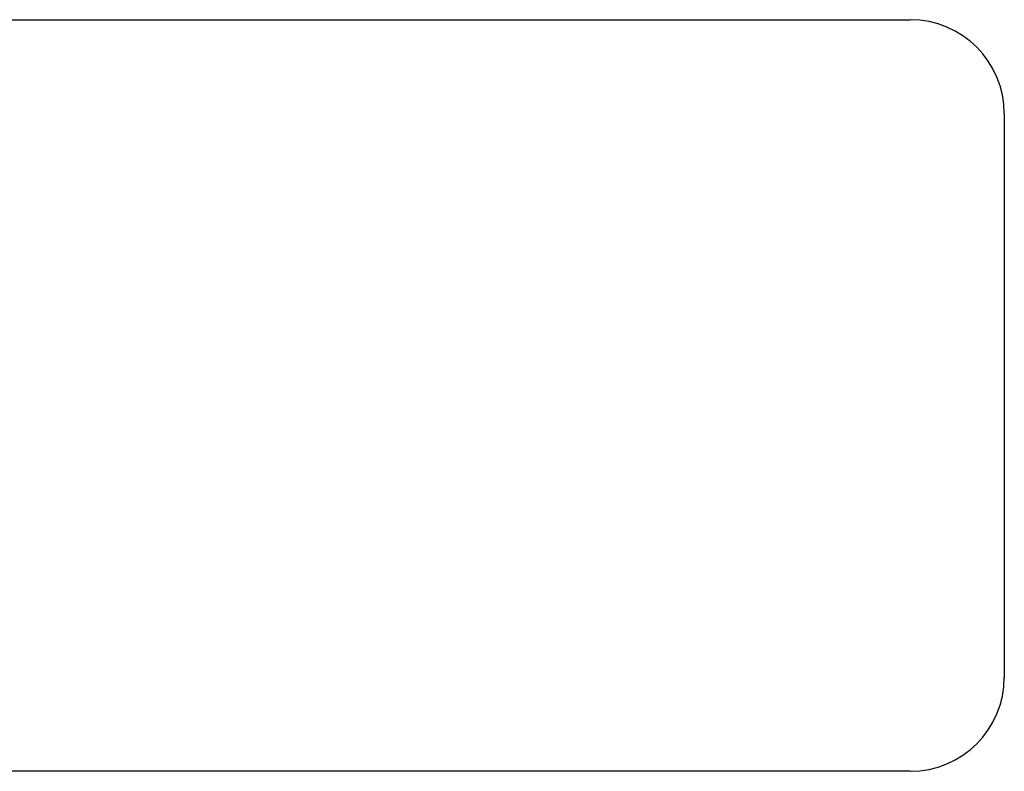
# Model space of a CAD drawing. Header units: inches. Extents: x 19 to 488, y 53 to 228.
# Tile 11 of 124: x 170.39 to 173.01, y 150.39 to 152.39. Entities that reach past the tile are written whole.
import ezdxf

# ---------------------------------------------------------------- set-up
doc = ezdxf.new("R2010")
doc.units = ezdxf.units.IN
doc.header["$MEASUREMENT"] = 0
doc.layers.add('Visible Edges(ANSI)', color=7, linetype='Continuous', lineweight=25)

msp = doc.modelspace()

# ---------------------------------------------------------------- linework, layer by layer
at = {"layer": 'Visible Edges(ANSI)'}
for p, q in [((169.7605, 152.3926), (172.7605, 152.3926)), ((173.0105, 152.1426), (173.0105, 150.6426)), ((172.7605, 150.3926), (169.7605, 150.3926))]:
    msp.add_line(p, q, dxfattribs=at)
for centre, start, end in [((172.7605, 152.1426), 0, 90), ((172.7605, 150.6426), 270, 0)]:
    msp.add_arc(centre, 0.25, start, end, dxfattribs=at)

doc.saveas('drawing.dxf')
